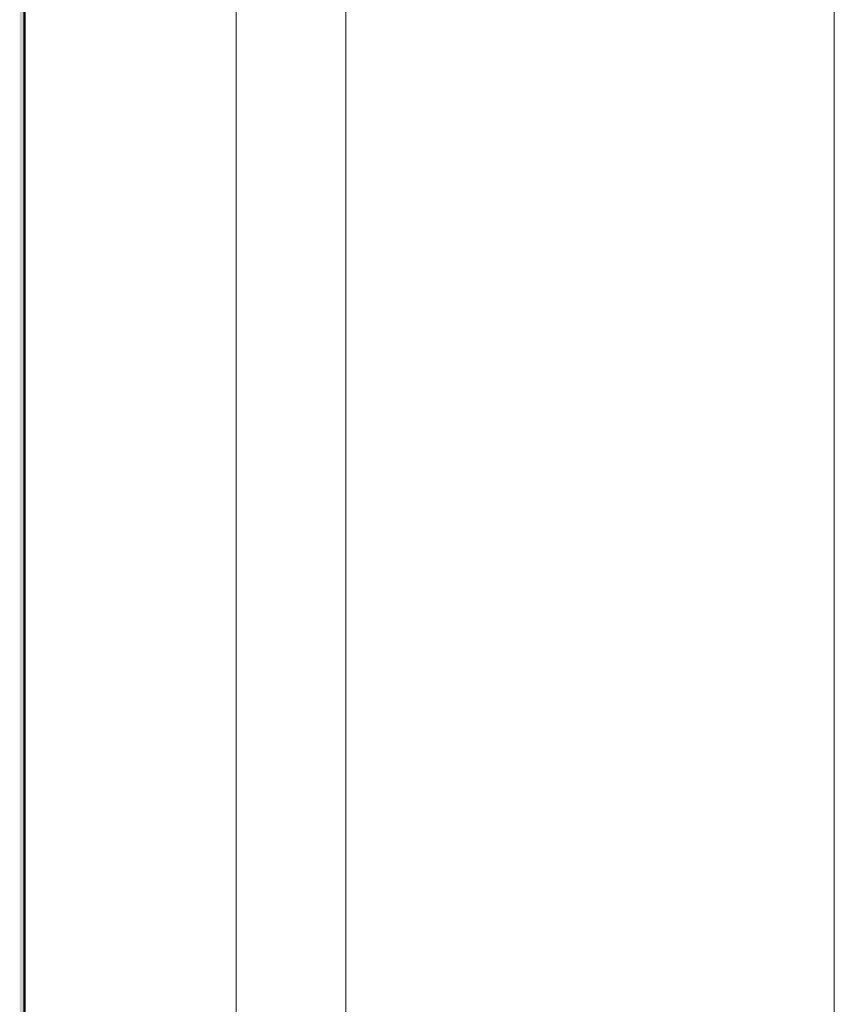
# Model space of a CAD drawing. Header units: metres. Extents: x -9 to 22, y -18.3 to 9.4.
# Tile 32 of 66: x 13.1365 to 13.1865, y 0.1075 to 0.168. Entities that reach past the tile are written whole.
import ezdxf

# ---------------------------------------------------------------- set-up
doc = ezdxf.new("R2010")
doc.units = ezdxf.units.M
doc.layers.add('A-DOOR', color=7, linetype='Continuous', lineweight=5)
doc.layers.add('I-WALL', color=7, linetype='Continuous', lineweight=5)

# ---------------------------------------------------------------- blocks, each defined once
blk = doc.blocks.new('PORTINHOLA PARA_1971258-3c0')
at = {"layer": 'A-DOOR'}
for p, q in [((6.186588, 0.03), (6.186588, 0.91)), ((6.223335, 0.07), (6.223335, 0.873)), ((6.193335, 0.17), (6.193335, 0.04))]:
    blk.add_line(p, q, dxfattribs=at)

msp = doc.modelspace()

# ---------------------------------------------------------------- hatches: boundary and pattern name
at = {"layer": 'I-WALL', "true_color": 0xdbcc9e}
msp.add_hatch(color=9, dxfattribs=at).paths.add_polyline_path([(13.136798, -0.07), (13.136798, 1.1), (13.136504, 1.1), (13.136504, -0.07)])

# ---------------------------------------------------------------- linework, layer by layer
at = {"layer": 'I-WALL', "lineweight": 50}
msp.add_line((13.136798, -0.07), (13.136798, 1.1), dxfattribs=at)

# ---------------------------------------------------------------- block references
at = {"layer": 'A-DOOR'}
msp.add_blockref('PORTINHOLA PARA_1971258-3c0', (6.96321, 0), dxfattribs=at)

doc.saveas('drawing.dxf')
